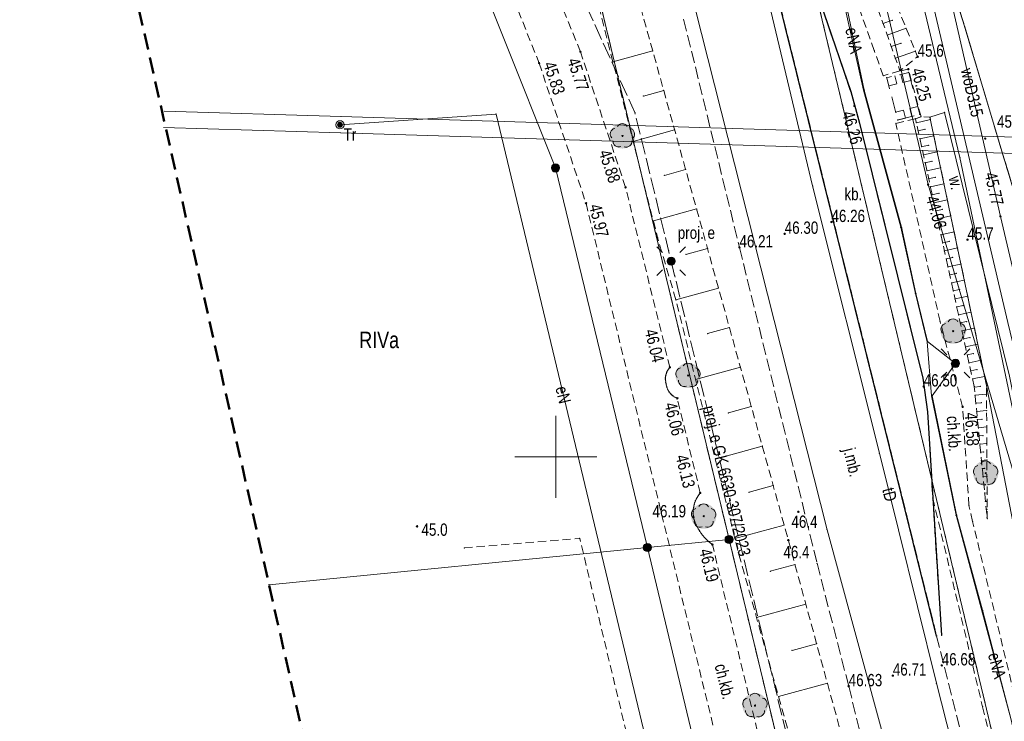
# Model space of a CAD drawing. Header units: metres. Extents: x 6439167 to 6439358, y 6043186 to 6043452.
# Tile 9 of 12: x 6439167 to 6439227, y 6043334 to 6043377. Entities that reach past the tile are written whole.
import ezdxf
from ezdxf.enums import TextEntityAlignment as Align

# ---------------------------------------------------------------- set-up
doc = ezdxf.new("R2010")
doc.units = ezdxf.units.M
for name, pattern in [('L_0_03', [1, 0.5, -0.5]), ('L_0_04', [1.5, 1, -0.5]), ('L_0_06', [2, 1.5, -0.5]), ('L_0_52', [1, 0.75, -0.25]), ('L_0_54', [1.25, 1, -0.25]), ('L_0_5A', [0.75, 0.5, -0.25]), ('L_0_AD', [0]), ('L_0_FE', [1.5, 1, -0.5])]:
    doc.linetypes.add(name, pattern=pattern)
doc.layers.get('0').update_dxf_attribs({"linetype": 'CONTINUOUS', "lineweight": 18})
for name, color, linetype, lineweight in [('202_Punkt_graniczny_stabilizowany_trwale', 7, 'CONTINUOUS', 18), ('203_Punkt_zalamania_granicy_dzialki_nie_stabilizowany', 7, 'CONTINUOUS', 18), ('219_Linia_granicy', 7, 'CONTINUOUS', 18), ('AAA___MAPA_OPIS', 7, 'CONTINUOUS', 18), ('chodnik', 7, 'CONTINUOUS', 18), ('chodnik_Atr17', 7, 'CONTINUOUS', 18), ('drzewo_lisciaste', 7, 'CONTINUOUS', 18), ('inny_obiekt_zagospodarowania_terenu', 7, 'CONTINUOUS', 18), ('jezdnia', 7, 'CONTINUOUS', 18), ('jezdnia_Atr17', 7, 'CONTINUOUS', 18), ('KR_ObiektKarto', 7, 'CONTINUOUS', 18), ('kraweznik', 7, 'CONTINUOUS', 18), ('latarnia', 7, 'CONTINUOUS', 18), ('latarnia___ob__projektowany', 7, 'CONTINUOUS', 18), ('latarnia___ob__projektowany_Atr17', 7, 'CONTINUOUS', 18), ('nOT_Budowle', 7, 'CONTINUOUS', 18), ('obszar_utwardzony', 7, 'CONTINUOUS', 18), ('obszar_utwardzony_Atr17', 7, 'CONTINUOUS', 18), ('pikieta_naturalna', 7, 'CONTINUOUS', 18), ('pikieta_naturalna_Atr2', 7, 'CONTINUOUS', 18), ('pikieta_sztuczna', 7, 'CONTINUOUS', 18), ('pikieta_sztuczna_Atr2', 7, 'CONTINUOUS', 18), ('przewod_elektroenergetyczny_podziemny', 7, 'CONTINUOUS', 18), ('przewod_elektroenergetyczny_podziemny___ob__projektowany', 7, 'CONTINUOUS', 18), ('przewod_elektroenergetyczny_podziemny___ob__projektowany_Atr1', 7, 'CONTINUOUS', 18), ('przewod_elektroenergetyczny_podziemny_Atr1', 7, 'CONTINUOUS', 18), ('przewod_telekomunikacyjny_podziemny_Atr1', 7, 'CONTINUOUS', 18), ('przewod_wodociagowy', 7, 'CONTINUOUS', 18), ('przewod_wodociagowy_Atr1', 7, 'CONTINUOUS', 18), ('row_przydrozny__poligon_', 7, 'CONTINUOUS', 18), ('row_przydrozny__poligon__Atr17', 7, 'CONTINUOUS', 18), ('rzedna', 7, 'CONTINUOUS', 18), ('rzedna_Atr2', 7, 'CONTINUOUS', 18), ('skarpa_nieumocniona', 7, 'CONTINUOUS', 18), ('slup_przewodow_napowietrznych', 7, 'CONTINUOUS', 18), ('Zakres', 7, 'L_0_04', 50)]:
    doc.layers.add(name, color=color, linetype=linetype, lineweight=lineweight)
for name, color, linetype, lineweight, true_color in [('210_Oznaczenie_uzytku', 7, 'CONTINUOUS', 18, 0x008000), ('217_Granica_konturu_klasyfikcyjnego', 7, 'L_0_06', 18, 0x008000), ('218_Granica_uzytku', 7, 'L_0_03', 18, 0x008000), ('nGES_UrzadzeniaSiecElektroenergetyczna_P', 1, 'CONTINUOUS', 18, 0xff0000), ('przewod_elektroenergetyczny_sredniego_napiecia', 1, 'L_0_AD', 18, 0xff0000), ('przewod_kanalizacyjny', 7, 'CONTINUOUS', 18, 0x803300), ('przewod_telekomunikacyjny_podziemny', 7, 'CONTINUOUS', 18, 0xff9100)]:
    doc.layers.add(name, color=color, linetype=linetype, lineweight=lineweight, true_color=true_color)
doc.styles.add('Arial CE', font='Arial CE.ttf')

# ---------------------------------------------------------------- blocks, each defined once
blk = doc.blocks.new('L_0_FE_1')
at = {"color": 0, "linetype": 'Continuous', "lineweight": 13, "flags": 128}
for points in [[(0, 0), (0, -1)], [(1, -1), (1, 0)], [(0, -1), (1, -1)]]:
    blk.add_lwpolyline(points, dxfattribs=at)
blk = doc.blocks.new('EGPG_S')
at = {"linetype": 'Continuous', "lineweight": 18}
blk.add_hatch(color=7, dxfattribs=at).paths.add_polyline_path([(0, -0.5, 1), (0, 0.5, 1)])
at = {"color": 0, "linetype": 'Continuous', "lineweight": 18}
blk.add_circle((0, 0), 0.5, dxfattribs=at)
blk = doc.blocks.new('OTZL')
at = {"linetype": 'Continuous', "lineweight": 13}
blk.add_hatch(color=7, dxfattribs=at).paths.add_polyline_path([(0, -1.54, 1), (0, 1.54, 1)])
at = {"linetype": 'Continuous', "lineweight": 18}
blk.add_hatch(color=0, dxfattribs=at).paths.add_polyline_path([(0, -0.07, 1), (0, 0.07, 1)])
at = {"color": 0, "linetype": 'Continuous', "lineweight": 18}
blk.add_circle((0, 0), 0.0721, dxfattribs=at)
for centre, radius, start, end in [((-0.02, 0.82), 0.68, 29.5388, 149.6209), ((-0.8, 0.24), 0.7, 101.6336, 222.6141), ((0.78, 0.24), 0.7, 318.5035, 78.3664), ((-0.46, -0.64), 0.7, 175.1009, 291.5014), ((0.46, -0.66), 0.7, 249.444, 4.8991)]:
    blk.add_arc(centre, radius, start, end, dxfattribs=at)
blk = doc.blocks.new('SUEO')
at = {"linetype": 'Continuous', "lineweight": 18}
blk.add_hatch(color=7, dxfattribs=at).paths.add_polyline_path([(0, -0.5, 1), (0, 0.5, 1)])
at = {"color": 0, "linetype": 'Continuous', "lineweight": 18, "flags": 128}
for points in [[(-1.06, 1.06), (-1.76, 1.76)], [(1.76, 1.76), (1.06, 1.06)], [(-1.74, -1.74), (-1.06, -1.06)], [(1.06, -1.06), (1.76, -1.76)]]:
    blk.add_lwpolyline(points, dxfattribs=at)
at = {"color": 0, "linetype": 'Continuous', "lineweight": 18}
blk.add_circle((0, 0), 0.5, dxfattribs=at)
blk = doc.blocks.new('SUET')
at = {"linetype": 'Continuous', "lineweight": 18}
blk.add_hatch(color=0, dxfattribs=at).paths.add_polyline_path([(0, -0.3, 1), (0, 0.3, 1)])
at = {"color": 0, "linetype": 'Continuous', "lineweight": 18}
blk.add_circle((0, 0), 0.3, dxfattribs=at)

msp = doc.modelspace()

# ---------------------------------------------------------------- hatches: boundary and pattern name
at = {"layer": 'pikieta_naturalna', "linetype": 'Continuous', "lineweight": 18}
for points in [[(6439222.05, 6043374.355, 1), (6439222.05, 6043374.445, 1)], [(6439226.17, 6043369.365, 1), (6439226.17, 6043369.455, 1)], [(6439225.09, 6043363.195, 1), (6439225.09, 6043363.285, 1)], [(6439214.78, 6043346.605, 1), (6439214.78, 6043346.695, 1)], [(6439191.54, 6043345.715, 1), (6439191.54, 6043345.805, 1)], [(6439214.17, 6043344.875, 1), (6439214.17, 6043344.965, 1)]]:
    msp.add_hatch(color=18, dxfattribs=at).paths.add_polyline_path(points)
at = {"layer": 'pikieta_sztuczna', "linetype": 'Continuous', "lineweight": 18}
for points in [[(6439201.5, 6043374.655, 1), (6439201.5, 6043374.745, 1)], [(6439198.98, 6043373.965, 1), (6439198.98, 6043374.055, 1)], [(6439221.49, 6043373.595, 1), (6439221.49, 6043373.685, 1)], [(6439218.2, 6043371.355, 1), (6439218.2, 6043371.445, 1)], [(6439204.25, 6043366.385, 1), (6439204.25, 6043366.475, 1)], [(6439201.84, 6043365.415, 1), (6439201.84, 6043365.505, 1)], [(6439216.8, 6043364.275, 1), (6439216.8, 6043364.365, 1)], [(6439213.95, 6043363.555, 1), (6439213.95, 6043363.645, 1)], [(6439211.19, 6043362.725, 1), (6439211.19, 6043362.815, 1)], [(6439206.95, 6043355.415, 1), (6439206.95, 6043355.505, 1)], [(6439222.42, 6043354.245, 1), (6439222.42, 6043354.335, 1)], [(6439207.4, 6043353.525, 1), (6439207.4, 6043353.615, 1)], [(6439224.79, 6043353.005, 1), (6439224.79, 6043353.095, 1)], [(6439208.8, 6043347.755, 1), (6439208.8, 6043347.845, 1)], [(6439208.38, 6043346.285, 1), (6439208.38, 6043346.375, 1)], [(6439209.54, 6043344.605, 1), (6439209.54, 6043344.695, 1)], [(6439223.52, 6043337.235, 1), (6439223.52, 6043337.325, 1)], [(6439220.54, 6043336.615, 1), (6439220.54, 6043336.705, 1)], [(6439217.85, 6043335.965, 1), (6439217.85, 6043336.055, 1)]]:
    msp.add_hatch(color=18, dxfattribs=at).paths.add_polyline_path(points)
at = {"layer": 'rzedna', "linetype": 'Continuous', "lineweight": 18}
for color, points in [(34, [(6439222.69, 6043366.555, 1), (6439222.69, 6043366.645, 1)]), (5, [(6439227.1, 6043364.615, 1), (6439227.1, 6043364.705, 1)])]:
    msp.add_hatch(color=color, dxfattribs=at).paths.add_polyline_path(points)

# ---------------------------------------------------------------- linework, layer by layer
for p in [(6439219.944, 6043376.428), (6439220.507, 6043376.628), (6439220.195, 6043375.721), (6439221.35, 6043376.132), (6439220.446, 6043375.015), (6439221.039, 6043375.225), (6439201.5, 6043374.7), (6439205.906, 6043374.751), (6439219.41, 6043374.77), (6439221.913, 6043374.74), (6439222.05, 6043374.4), (6439198.98, 6043374.01), (6439203.482, 6043374.08), (6439220.697, 6043374.308), (6439219.95, 6043373.24), (6439220.948, 6043373.601), (6439220.97, 6043373.54), (6439221.037, 6043373.633), (6439221.49, 6043373.64), (6439221.509, 6043373.438), (6439220.171, 6043373.118), (6439205.335, 6043371.999), (6439206.574, 6043372.342), (6439217.97, 6043372.28), (6439218.76, 6043372.36), (6439218.8, 6043372.37), (6439218.2, 6043371.4), (6439196.36, 6043370.9), (6439204.82, 6043370.99), (6439222.184, 6043370.891), (6439223.69, 6043371), (6439176.103, 6043370.586), (6439186.84, 6043370.25), (6439186.88, 6043370.25), (6439186.9, 6043370.25), (6439218.51, 6043370.35), (6439220.73, 6043370.33), (6439220.831, 6043370.535), (6439221.92, 6043370.62), (6439221.974, 6043370.376), (6439222.26, 6043370.74), (6439222.8, 6043370.71), (6439222.831, 6043370.564), (6439207.241, 6043369.933), (6439222.081, 6043369.887), (6439222.507, 6043369.981), (6439223.037, 6043369.585), (6439204.712, 6043369.232), (6439222.188, 6043369.399), (6439222.718, 6043369.003), (6439226.17, 6043369.41), (6439222.295, 6043368.911), (6439222.402, 6043368.422), (6439223.244, 6043368.607), (6439222.509, 6043367.934), (6439222.928, 6043368.026), (6439224.63, 6043368.26), (6439206.618, 6043367.166), (6439207.908, 6043367.524), (6439222.616, 6043367.445), (6439223.45, 6043367.628), (6439222.69, 6043366.6), (6439222.723, 6043366.957), (6439223.138, 6043367.048), (6439223.656, 6043366.65), (6439204.25, 6043366.43), (6439215.65, 6043366.52), (6439222.83, 6043366.469), (6439222.937, 6043365.98), (6439223.348, 6043366.07), (6439201.84, 6043365.46), (6439223.044, 6043365.492), (6439223.863, 6043365.671), (6439208.576, 6043365.114), (6439223.151, 6043365.003), (6439223.559, 6043365.093), (6439205.942, 6043364.385), (6439216.8, 6043364.32), (6439223.258, 6043364.515), (6439224.069, 6043364.693), (6439227.1, 6043364.66), (6439213.95, 6043363.6), (6439221.02, 6043364), (6439221.07, 6043364), (6439223.365, 6043364.027), (6439223.769, 6043364.115), (6439224.275, 6043363.714), (6439206.2, 6043363.37), (6439223.473, 6043363.538), (6439223.58, 6043363.05), (6439223.979, 6043363.137), (6439225.09, 6043363.24), (6439206.87, 6043362.58), (6439209.243, 6043362.705), (6439211.19, 6043362.77), (6439223.687, 6043362.561), (6439224.482, 6043362.736), (6439207.927, 6043362.34), (6439223.794, 6043362.073), (6439224.189, 6043362.16), (6439224.688, 6043361.757), (6439223.901, 6043361.585), (6439224.4, 6043361.182), (6439207.24, 6043361.06), (6439224.008, 6043361.096), (6439224.115, 6043360.608), (6439224.894, 6043360.779), (6439209.911, 6043360.296), (6439221.92, 6043359.96), (6439221.95, 6043359.97), (6439224.222, 6043360.119), (6439224.61, 6043360.204), (6439207.315, 6043359.577), (6439207.32, 6043359.56), (6439224.329, 6043359.631), (6439225.101, 6043359.8), (6439224.436, 6043359.143), (6439224.82, 6043359.227), (6439225.307, 6043358.822), (6439223.42, 6043358.25), (6439224.543, 6043358.654), (6439224.65, 6043358.166), (6439225.03, 6043358.249), (6439210.578, 6043357.887), (6439224.757, 6043357.677), (6439225.513, 6043357.843), (6439209.247, 6043357.518), (6439222.64, 6043357.02), (6439222.66, 6043357.03), (6439224.864, 6043357.189), (6439225.241, 6043357.271), (6439224.972, 6043356.701), (6439225.72, 6043356.865), (6439225.079, 6043356.212), (6439225.451, 6043356.294), (6439225.926, 6043355.886), (6439206.78, 6043355.21), (6439206.82, 6043355.28), (6439206.86, 6043355.34), (6439206.9, 6043355.4), (6439206.95, 6043355.46), (6439211.245, 6043355.477), (6439225.186, 6043355.724), (6439225.293, 6043355.235), (6439225.661, 6043355.316), (6439206.68, 6043354.85), (6439206.68, 6043354.78), (6439206.68, 6043354.7), (6439206.69, 6043354.93), (6439206.69, 6043354.63), (6439206.7, 6043354.55), (6439206.71, 6043355), (6439206.73, 6043355.07), (6439206.75, 6043355.14), (6439208.516, 6043354.721), (6439222.37, 6043354.8), (6439225.4, 6043354.747), (6439226.132, 6043354.908), (6439206.72, 6043354.48), (6439206.73, 6043354.39), (6439206.75, 6043354.3), (6439206.78, 6043354.21), (6439206.81, 6043354.12), (6439206.85, 6043354.04), (6439206.9, 6043353.96), (6439222.42, 6043354.29), (6439225.5, 6043354.29), (6439225.503, 6043354.258), (6439225.877, 6043354.295), (6439226.25, 6043354.35), (6439206.96, 6043353.89), (6439207.02, 6043353.82), (6439207.08, 6043353.76), (6439207.16, 6043353.7), (6439207.23, 6043353.65), (6439207.32, 6043353.61), (6439207.4, 6043353.57), (6439222.9, 6043353.72), (6439222.93, 6043353.73), (6439225.552, 6043353.76), (6439226.253, 6043353.829), (6439211.913, 6043353.068), (6439224.79, 6043353.05), (6439225.601, 6043353.263), (6439225.649, 6043352.765), (6439225.928, 6043353.295), (6439226.258, 6043352.825), (6439210.515, 6043352.681), (6439222.66, 6043352.74), (6439225.698, 6043352.267), (6439225.979, 6043352.295), (6439225.747, 6043351.77), (6439226.262, 6043351.82), (6439225.795, 6043351.272), (6439226.03, 6043351.295), (6439212.58, 6043350.659), (6439225.844, 6043350.775), (6439226.267, 6043350.816), (6439209.717, 6043349.866), (6439219.72, 6043350.22), (6439225.893, 6043350.277), (6439225.942, 6043349.779), (6439226.081, 6043350.295), (6439226.272, 6043349.812), (6439225.99, 6043349.282), (6439226.133, 6043349.296), (6439226.039, 6043348.784), (6439226.277, 6043348.807), (6439213.248, 6043348.249), (6439226.088, 6043348.287), (6439226.184, 6043348.296), (6439208.56, 6043347.42), (6439208.61, 6043347.52), (6439208.67, 6043347.62), (6439208.73, 6043347.71), (6439208.8, 6043347.8), (6439211.782, 6043347.844), (6439222.97, 6043347.49), (6439226.136, 6043347.789), (6439226.282, 6043347.803), (6439208.37, 6043346.78), (6439208.39, 6043346.89), (6439208.41, 6043347), (6439208.44, 6043347.11), (6439208.47, 6043347.22), (6439208.51, 6043347.32), (6439225.18, 6043347.04), (6439226.185, 6043347.291), (6439226.234, 6043346.794), (6439226.235, 6043347.296), (6439226.287, 6043346.799), (6439208.36, 6043346.55), (6439208.37, 6043346.67), (6439208.37, 6043346.44), (6439208.38, 6043346.33), (6439208.43, 6043346.18), (6439214.78, 6043346.65), (6439224.39, 6043346.44), (6439224.42, 6043346.46), (6439226.283, 6043346.296), (6439226.29, 6043346.22), (6439191.54, 6043345.76), (6439208.48, 6043346.03), (6439208.54, 6043345.88), (6439208.61, 6043345.74), (6439208.69, 6043345.59), (6439213.915, 6043345.84), (6439225.4, 6043346.06), (6439201.46, 6043345.02), (6439208.77, 6043345.46), (6439208.86, 6043345.33), (6439208.96, 6043345.2), (6439209.07, 6043345.08), (6439209.18, 6043344.96), (6439210.917, 6043345.01), (6439194.42, 6043344.45), (6439209.29, 6043344.85), (6439209.41, 6043344.75), (6439209.54, 6043344.65), (6439214.17, 6043344.92), (6439211.13, 6043344.15), (6439214.577, 6043343.429), (6439215.92, 6043343.51), (6439213.069, 6043343.018), (6439182.517, 6043342.201), (6439215.234, 6043341.017), (6439212.233, 6043340.199), (6439226.01, 6043340.64), (6439223.21, 6043339.07), (6439223.51, 6043339.12), (6439215.892, 6043338.606), (6439214.398, 6043338.198), (6439223.52, 6043337.28), (6439220.54, 6043336.66), (6439213.36, 6043335.95), (6439216.55, 6043336.194), (6439217.85, 6043336.01), (6439223.2, 6043336.19), (6439213.576, 6043335.383), (6439226.01, 6043334.76)]:
    msp.add_point(p)
at = {"layer": '202_Punkt_graniczny_stabilizowany_trwale'}
for p in [(6439199.98, 6043367.62), (6439210.56, 6043344.96), (6439205.58, 6043344.47)]:
    msp.add_point(p, dxfattribs=at)
at = {"layer": '203_Punkt_zalamania_granicy_dzialki_nie_stabilizowany'}
msp.add_point((6439216.53, 6043345.55), dxfattribs=at)
at = {"layer": '217_Granica_konturu_klasyfikcyjnego', "lineweight": 18, "flags": 128}
for points in [[(6439212.287, 6043418.444), (6439228.87, 6043363.01)], [(6439210.56, 6043344.96), (6439193.806, 6043414.752)], [(6439220.39, 6043304.03), (6439210.56, 6043344.96)]]:
    msp.add_lwpolyline(points, dxfattribs=at)
at = {"layer": '218_Granica_uzytku', "lineweight": 18, "flags": 128}
for points in [[(6439212.287, 6043418.444), (6439228.87, 6043363.01)], [(6439228.87, 6043363.01), (6439212.287, 6043418.444)], [(6439259.544, 6043194.923), (6439206.542, 6043417.297)], [(6439206.542, 6043417.297), (6439259.544, 6043194.923)], [(6439210.56, 6043344.96), (6439193.806, 6043414.752)], [(6439193.806, 6043414.752), (6439210.56, 6043344.96)], [(6439220.39, 6043304.03), (6439210.56, 6043344.96)], [(6439210.56, 6043344.96), (6439220.39, 6043304.03)]]:
    msp.add_lwpolyline(points, dxfattribs=at)
at = {"layer": '219_Linia_granicy', "linetype": 'Continuous', "lineweight": 18, "flags": 128}
for points in [[(6439228.87, 6043363.01), (6439212.287, 6043418.444)], [(6439206.542, 6043417.297), (6439259.544, 6043194.923)], [(6439216.53, 6043345.55), (6439198.789, 6043415.747)], [(6439210.56, 6043344.96), (6439193.806, 6043414.752)], [(6439187.06, 6043400), (6439199.98, 6043367.62)], [(6439199.98, 6043367.62), (6439205.58, 6043344.47)], [(6439227.43, 6043305.5), (6439216.53, 6043345.55)], [(6439210.56, 6043344.96), (6439205.58, 6043344.47)], [(6439220.39, 6043304.03), (6439210.56, 6043344.96)], [(6439182.517, 6043342.201), (6439205.58, 6043344.47)], [(6439205.58, 6043344.47), (6439215.53, 6043302.86)]]:
    msp.add_lwpolyline(points, dxfattribs=at)
at = {"layer": 'AAA___MAPA_OPIS', "linetype": 'Continuous', "lineweight": 18, "flags": 128}
for points in [[(6439200, 6043347.5), (6439200, 6043352.5)], [(6439197.5, 6043350), (6439202.5, 6043350)]]:
    msp.add_lwpolyline(points, dxfattribs=at)
at = {"layer": 'chodnik', "linetype": 'L_0_5A', "lineweight": 18, "flags": 128}
for points in [[(6439195.21, 6043383.49), (6439198.98, 6043374.01)], [(6439201.5, 6043374.7), (6439199.03, 6043380.76)], [(6439219.41, 6043374.77), (6439218.4, 6043377.6)], [(6439216.33, 6043377.08), (6439217.97, 6043372.28)], [(6439204.25, 6043366.43), (6439201.5, 6043374.7)], [(6439219.95, 6043373.24), (6439219.41, 6043374.77)], [(6439198.98, 6043374.01), (6439201.84, 6043365.46)], [(6439220.97, 6043373.54), (6439219.95, 6043373.24)], [(6439221.49, 6043373.64), (6439220.97, 6043373.54)], [(6439222.26, 6043370.74), (6439221.49, 6043373.64)], [(6439217.97, 6043372.28), (6439218.51, 6043370.35)], [(6439218.51, 6043370.35), (6439222.37, 6043354.8)], [(6439220.73, 6043370.33), (6439221.92, 6043370.62)], [(6439223.42, 6043358.25), (6439220.73, 6043370.33)], [(6439221.92, 6043370.62), (6439222.26, 6043370.74)], [(6439206.95, 6043355.46), (6439204.25, 6043366.43)], [(6439201.84, 6043365.46), (6439210.57, 6043329.54)], [(6439224.79, 6043353.05), (6439223.42, 6043358.25)], [(6439206.75, 6043355.14), (6439206.78, 6043355.21)], [(6439206.78, 6043355.21), (6439206.82, 6043355.28)], [(6439206.82, 6043355.28), (6439206.86, 6043355.34)], [(6439206.86, 6043355.34), (6439206.9, 6043355.4)], [(6439206.9, 6043355.4), (6439206.95, 6043355.46)], [(6439206.68, 6043354.85), (6439206.69, 6043354.93)], [(6439206.68, 6043354.78), (6439206.68, 6043354.85)], [(6439206.68, 6043354.7), (6439206.68, 6043354.78)], [(6439206.69, 6043354.63), (6439206.68, 6043354.7)], [(6439206.69, 6043354.93), (6439206.71, 6043355)], [(6439206.7, 6043354.55), (6439206.69, 6043354.63)], [(6439206.72, 6043354.48), (6439206.7, 6043354.55)], [(6439206.71, 6043355), (6439206.73, 6043355.07)], [(6439206.73, 6043355.07), (6439206.75, 6043355.14)], [(6439222.37, 6043354.8), (6439222.66, 6043352.74)], [(6439206.73, 6043354.39), (6439206.72, 6043354.48)], [(6439206.75, 6043354.3), (6439206.73, 6043354.39)], [(6439206.78, 6043354.21), (6439206.75, 6043354.3)], [(6439206.81, 6043354.12), (6439206.78, 6043354.21)], [(6439206.85, 6043354.04), (6439206.81, 6043354.12)], [(6439206.9, 6043353.96), (6439206.85, 6043354.04)], [(6439206.96, 6043353.89), (6439206.9, 6043353.96)], [(6439207.02, 6043353.82), (6439206.96, 6043353.89)], [(6439207.08, 6043353.76), (6439207.02, 6043353.82)], [(6439207.16, 6043353.7), (6439207.08, 6043353.76)], [(6439207.23, 6043353.65), (6439207.16, 6043353.7)], [(6439207.32, 6043353.61), (6439207.23, 6043353.65)], [(6439207.4, 6043353.57), (6439207.32, 6043353.61)], [(6439208.8, 6043347.8), (6439207.4, 6043353.57)], [(6439225.18, 6043347.04), (6439224.79, 6043353.05)], [(6439222.66, 6043352.74), (6439222.97, 6043347.49)], [(6439208.51, 6043347.32), (6439208.56, 6043347.42)], [(6439208.56, 6043347.42), (6439208.61, 6043347.52)], [(6439208.61, 6043347.52), (6439208.67, 6043347.62)], [(6439208.67, 6043347.62), (6439208.73, 6043347.71)], [(6439208.73, 6043347.71), (6439208.8, 6043347.8)], [(6439222.97, 6043347.49), (6439226.01, 6043334.76)], [(6439208.37, 6043346.78), (6439208.39, 6043346.89)], [(6439208.37, 6043346.67), (6439208.37, 6043346.78)], [(6439208.39, 6043346.89), (6439208.41, 6043347)], [(6439208.41, 6043347), (6439208.44, 6043347.11)], [(6439208.44, 6043347.11), (6439208.47, 6043347.22)], [(6439208.47, 6043347.22), (6439208.51, 6043347.32)], [(6439225.4, 6043346.06), (6439225.18, 6043347.04)], [(6439208.36, 6043346.55), (6439208.37, 6043346.67)], [(6439208.37, 6043346.44), (6439208.36, 6043346.55)], [(6439208.38, 6043346.33), (6439208.37, 6043346.44)], [(6439208.43, 6043346.18), (6439208.38, 6043346.33)], [(6439208.48, 6043346.03), (6439208.43, 6043346.18)], [(6439208.54, 6043345.88), (6439208.48, 6043346.03)], [(6439208.61, 6043345.74), (6439208.54, 6043345.88)], [(6439208.69, 6043345.59), (6439208.61, 6043345.74)], [(6439208.77, 6043345.46), (6439208.69, 6043345.59)], [(6439229.69, 6043328.24), (6439225.4, 6043346.06)], [(6439208.86, 6043345.33), (6439208.77, 6043345.46)], [(6439208.96, 6043345.2), (6439208.86, 6043345.33)], [(6439209.07, 6043345.08), (6439208.96, 6043345.2)], [(6439209.18, 6043344.96), (6439209.07, 6043345.08)], [(6439209.29, 6043344.85), (6439209.18, 6043344.96)], [(6439209.41, 6043344.75), (6439209.29, 6043344.85)], [(6439209.54, 6043344.65), (6439209.41, 6043344.75)], [(6439214.56, 6043323.81), (6439209.54, 6043344.65)], [(6439226.01, 6043334.76), (6439227.92, 6043327.08)]]:
    msp.add_lwpolyline(points, dxfattribs=at)
at = {"layer": 'drzewo_lisciaste', "color": 94, "true_color": 0x009900}
for p in [(6439204.06, 6043369.57), (6439224.22, 6043357.66), (6439208.06, 6043354.96), (6439226.2, 6043349), (6439209.01, 6043346.38), (6439212.14, 6043334.83)]:
    msp.add_point(p, dxfattribs=at)
at = {"layer": 'inny_obiekt_zagospodarowania_terenu', "linetype": 'L_0_5A', "lineweight": 18, "flags": 128}
msp.add_lwpolyline([(6439194.42, 6043344.45), (6439201.46, 6043345.02), (6439209.7, 6043310.64)], dxfattribs=at)
at = {"layer": 'jezdnia', "linetype": 'L_0_52', "lineweight": 18, "flags": 128}
for points in [[(6439223.21, 6043339.07), (6439210.44, 6043390.52)], [(6439207.79, 6043376.69), (6439211.19, 6043362.77)], [(6439211.19, 6043362.77), (6439215.92, 6043343.51)], [(6439215.92, 6043343.51), (6439217.85, 6043336.01)], [(6439226.31, 6043326.74), (6439223.21, 6043339.07)], [(6439217.85, 6043336.01), (6439220.62, 6043324.85)]]:
    msp.add_lwpolyline(points, dxfattribs=at)
at = {"layer": 'KR_ObiektKarto', "linetype": 'Continuous', "lineweight": 18, "flags": 128}
for points in [[(6439219.944, 6043376.428), (6439220.507, 6043376.628)], [(6439220.195, 6043375.721), (6439221.35, 6043376.132)], [(6439220.446, 6043375.015), (6439221.039, 6043375.225)], [(6439205.906, 6043374.751), (6439203.482, 6043374.08)], [(6439220.697, 6043374.308), (6439221.913, 6043374.74)], [(6439220.948, 6043373.601), (6439221.037, 6043373.633)], [(6439206.574, 6043372.342), (6439205.335, 6043371.999)], [(6439221.974, 6043370.376), (6439222.831, 6043370.564)], [(6439207.241, 6043369.933), (6439204.712, 6043369.232)], [(6439222.081, 6043369.887), (6439222.507, 6043369.981)], [(6439222.188, 6043369.399), (6439223.037, 6043369.585)], [(6439222.295, 6043368.911), (6439222.718, 6043369.003)], [(6439222.402, 6043368.422), (6439223.244, 6043368.607)], [(6439222.509, 6043367.934), (6439222.928, 6043368.026)], [(6439207.908, 6043367.524), (6439206.618, 6043367.166)], [(6439222.616, 6043367.445), (6439223.45, 6043367.628)], [(6439222.723, 6043366.957), (6439223.138, 6043367.048)], [(6439222.83, 6043366.469), (6439223.656, 6043366.65)], [(6439222.937, 6043365.98), (6439223.348, 6043366.07)], [(6439223.044, 6043365.492), (6439223.863, 6043365.671)], [(6439208.576, 6043365.114), (6439205.942, 6043364.385)], [(6439223.151, 6043365.003), (6439223.559, 6043365.093)], [(6439223.258, 6043364.515), (6439224.069, 6043364.693)], [(6439223.365, 6043364.027), (6439223.769, 6043364.115)], [(6439223.473, 6043363.538), (6439224.275, 6043363.714)], [(6439223.58, 6043363.05), (6439223.979, 6043363.137)], [(6439209.243, 6043362.705), (6439207.927, 6043362.34)], [(6439223.687, 6043362.561), (6439224.482, 6043362.736)], [(6439223.794, 6043362.073), (6439224.189, 6043362.16)], [(6439223.901, 6043361.585), (6439224.688, 6043361.757)], [(6439224.008, 6043361.096), (6439224.4, 6043361.182)], [(6439224.115, 6043360.608), (6439224.894, 6043360.779)], [(6439209.911, 6043360.296), (6439207.315, 6043359.577)], [(6439224.222, 6043360.119), (6439224.61, 6043360.204)], [(6439224.329, 6043359.631), (6439225.101, 6043359.8)], [(6439224.436, 6043359.143), (6439224.82, 6043359.227)], [(6439224.543, 6043358.654), (6439225.307, 6043358.822)], [(6439224.65, 6043358.166), (6439225.03, 6043358.249)], [(6439210.578, 6043357.887), (6439209.247, 6043357.518)], [(6439224.757, 6043357.677), (6439225.513, 6043357.843)], [(6439224.864, 6043357.189), (6439225.241, 6043357.271)], [(6439224.972, 6043356.701), (6439225.72, 6043356.865)], [(6439225.079, 6043356.212), (6439225.451, 6043356.294)], [(6439225.186, 6043355.724), (6439225.926, 6043355.886)], [(6439211.245, 6043355.477), (6439208.516, 6043354.721)], [(6439225.293, 6043355.235), (6439225.661, 6043355.316)], [(6439225.4, 6043354.747), (6439226.132, 6043354.908)], [(6439225.503, 6043354.258), (6439225.877, 6043354.295)], [(6439225.552, 6043353.76), (6439226.253, 6043353.829)], [(6439211.913, 6043353.068), (6439210.515, 6043352.681)], [(6439225.601, 6043353.263), (6439225.928, 6043353.295)], [(6439225.649, 6043352.765), (6439226.258, 6043352.825)], [(6439225.698, 6043352.267), (6439225.979, 6043352.295)], [(6439225.747, 6043351.77), (6439226.262, 6043351.82)], [(6439225.795, 6043351.272), (6439226.03, 6043351.295)], [(6439212.58, 6043350.659), (6439209.717, 6043349.866)], [(6439225.844, 6043350.775), (6439226.267, 6043350.816)], [(6439225.893, 6043350.277), (6439226.081, 6043350.295)], [(6439225.942, 6043349.779), (6439226.272, 6043349.812)], [(6439225.99, 6043349.282), (6439226.133, 6043349.296)], [(6439226.039, 6043348.784), (6439226.277, 6043348.807)], [(6439213.248, 6043348.249), (6439211.782, 6043347.844)], [(6439226.088, 6043348.287), (6439226.184, 6043348.296)], [(6439226.136, 6043347.789), (6439226.282, 6043347.803)], [(6439226.185, 6043347.291), (6439226.235, 6043347.296)], [(6439226.234, 6043346.794), (6439226.287, 6043346.799)], [(6439213.915, 6043345.84), (6439210.917, 6043345.01)], [(6439214.577, 6043343.429), (6439213.069, 6043343.018)], [(6439215.234, 6043341.017), (6439212.233, 6043340.199)], [(6439215.892, 6043338.606), (6439214.398, 6043338.198)], [(6439216.55, 6043336.194), (6439213.576, 6043335.383)]]:
    msp.add_lwpolyline(points, dxfattribs=at)
at = {"layer": 'kraweznik', "linetype": 'Continuous', "lineweight": 25, "flags": 128}
msp.add_lwpolyline([(6439223.21, 6043339.07), (6439210.44, 6043390.52), (6439210.76, 6043389.82), (6439211.18, 6043388.94), (6439214.12, 6043382.56), (6439215.64, 6043378.85), (6439216.33, 6043377.08), (6439217.97, 6043372.28), (6439218.51, 6043370.35), (6439222.37, 6043354.8), (6439222.66, 6043352.74), (6439222.97, 6043347.49), (6439223.51, 6043339.12)], dxfattribs=at)
at = {"layer": 'latarnia'}
msp.add_point((6439224.36, 6043355.7), dxfattribs=at)
at = {"layer": 'latarnia___ob__projektowany'}
msp.add_point((6439207.03, 6043361.93), dxfattribs=at)
at = {"layer": 'nGES_UrzadzeniaSiecElektroenergetyczna_P'}
msp.add_point((6439186.84, 6043370.25), dxfattribs=at)
at = {"layer": 'nOT_Budowle', "linetype": 'L_0_FE', "lineweight": 18, "flags": 128}
msp.add_lwpolyline([(6439221.509, 6043373.438), (6439222.184, 6043370.891), (6439220.831, 6043370.535), (6439220.171, 6043373.118)], close=True, dxfattribs=at)
at = {"layer": 'obszar_utwardzony', "linetype": 'L_0_52', "lineweight": 18, "flags": 128}
msp.add_lwpolyline([(6439214.12, 6043382.56), (6439215.64, 6043378.85), (6439216.33, 6043377.08), (6439217.97, 6043372.28), (6439218.51, 6043370.35), (6439222.37, 6043354.8), (6439222.66, 6043352.74), (6439222.97, 6043347.49), (6439223.51, 6043339.12), (6439223.21, 6043339.07), (6439210.44, 6043390.52)], close=True, dxfattribs=at)
at = {"layer": 'pikieta_naturalna', "linetype": 'Continuous', "lineweight": 18}
for centre in [(6439222.05, 6043374.4), (6439226.17, 6043369.41), (6439225.09, 6043363.24), (6439214.78, 6043346.65), (6439191.54, 6043345.76), (6439214.17, 6043344.92)]:
    msp.add_circle(centre, 0.045, dxfattribs=at)
at = {"layer": 'pikieta_sztuczna', "linetype": 'Continuous', "lineweight": 18}
for centre in [(6439201.5, 6043374.7), (6439198.98, 6043374.01), (6439221.49, 6043373.64), (6439218.2, 6043371.4), (6439204.25, 6043366.43), (6439201.84, 6043365.46), (6439216.8, 6043364.32), (6439213.95, 6043363.6), (6439211.19, 6043362.77), (6439206.95, 6043355.46), (6439222.42, 6043354.29), (6439207.4, 6043353.57), (6439224.79, 6043353.05), (6439208.8, 6043347.8), (6439208.38, 6043346.33), (6439209.54, 6043344.65), (6439223.52, 6043337.28), (6439220.54, 6043336.66), (6439217.85, 6043336.01)]:
    msp.add_circle(centre, 0.045, dxfattribs=at)
at = {"layer": 'przewod_elektroenergetyczny_podziemny', "color": 1, "linetype": 'Continuous', "lineweight": 18, "true_color": 0xff0000, "flags": 128}
for points in [[(6439216.52, 6043384.63), (6439216.25, 6043384.17), (6439217.59, 6043378.11), (6439218.8, 6043372.37), (6439221.07, 6043364), (6439221.95, 6043359.97), (6439222.66, 6043357.03), (6439224.36, 6043355.7), (6439222.93, 6043353.73), (6439224.42, 6043346.46), (6439226.01, 6043340.64), (6439227.75, 6043333.96), (6439229.33, 6043327.02)], [(6439222.5, 6043258.71), (6439212.65, 6043300.53), (6439205.68, 6043331.93), (6439196.36, 6043370.9), (6439186.84, 6043370.25)]]:
    msp.add_lwpolyline(points, dxfattribs=at)
at = {"layer": 'przewod_elektroenergetyczny_podziemny___ob__projektowany', "color": 1, "linetype": 'L_0_54', "lineweight": 18, "true_color": 0xff0000, "flags": 128}
msp.add_lwpolyline([(6439191.91, 6043401.79), (6439200.98, 6043379.4), (6439204.82, 6043370.99), (6439206.87, 6043362.58), (6439207.03, 6043361.93)], dxfattribs=at)
at = {"layer": 'przewod_elektroenergetyczny_podziemny___ob__projektowany', "color": 1, "linetype": 'L_0_54', "lineweight": 13, "true_color": 0xff0000, "flags": 128}
msp.add_lwpolyline([(6439207.03, 6043361.93), (6439207.24, 6043361.06), (6439213.36, 6043335.95), (6439214.03, 6043333.16), (6439214.13, 6043332.8)], dxfattribs=at)
at = {"layer": 'przewod_elektroenergetyczny_sredniego_napiecia', "lineweight": 18}
for p, q in [((6439186.916, 6043370.75), (6439176.119, 6043371.086)), ((6439251.531, 6043368.785), (6439186.895, 6043370.75)), ((6439186.884, 6043369.75), (6439176.088, 6043370.086)), ((6439251.501, 6043367.786), (6439186.865, 6043369.75))]:
    msp.add_line(p, q, dxfattribs=at)
at = {"layer": 'przewod_kanalizacyjny', "linetype": 'Continuous', "lineweight": 18, "flags": 128}
msp.add_lwpolyline([(6439236.59, 6043319.52), (6439236.58, 6043319.59), (6439236.52, 6043319.87), (6439222.69, 6043366.6), (6439212.82, 6043408.51), (6439211.68, 6043414.4), (6439210.52, 6043416.44), (6439209.962, 6043417.98)], dxfattribs=at)
at = {"layer": 'przewod_telekomunikacyjny_podziemny', "linetype": 'Continuous', "lineweight": 18, "flags": 128}
for points in [[(6439211.292, 6043418.246), (6439214.92, 6043407.25), (6439219.28, 6043390.58), (6439224.63, 6043368.26), (6439229.24, 6043346.26), (6439231.22, 6043330.78), (6439234.97, 6043317.05), (6439240.68, 6043296.41), (6439247.91, 6043270.22), (6439250.58, 6043258.93), (6439253.14, 6043251.73), (6439255.17, 6043242.89), (6439262.35, 6043220.09), (6439264.51, 6043213.94), (6439268.761, 6043196.843)], [(6439213.482, 6043418.683), (6439215.35, 6043412.19), (6439221.86, 6043382.42), (6439227.55, 6043358.19), (6439232.81, 6043336.38), (6439234.95, 6043326.67), (6439236.48, 6043322.05), (6439236.01, 6043319.67), (6439239.52, 6043315.57), (6439240.94, 6043310.98), (6439242.83, 6043302.04), (6439243.73, 6043298.08), (6439243.63, 6043295.37), (6439244.34, 6043293.56)], [(6439206.931, 6043417.374), (6439212.62, 6043394.26), (6439215.68, 6043385.16), (6439216.13, 6043384.06), (6439218.76, 6043372.36), (6439221.02, 6043364), (6439221.92, 6043359.96), (6439222.64, 6043357.02), (6439222.9, 6043353.72), (6439224.39, 6043346.44), (6439227.75, 6043333.96), (6439229.31, 6043327.01)], [(6439203.32, 6043416.653), (6439208.14, 6043397.17), (6439210.49, 6043388.23), (6439215.65, 6043366.52), (6439219.72, 6043350.22), (6439223.2, 6043336.19), (6439225.7, 6043326.36)]]:
    msp.add_lwpolyline(points, dxfattribs=at)
at = {"layer": 'przewod_wodociagowy', "color": 5, "linetype": 'Continuous', "lineweight": 18, "true_color": 0x0000ff, "flags": 128}
msp.add_lwpolyline([(6439242.95, 6043297.43), (6439241.17, 6043306.12), (6439237.97, 6043318.59), (6439234.88, 6043331.58), (6439227.1, 6043364.66), (6439221.95, 6043387.24), (6439217.51, 6043407.36), (6439215.27, 6043416.61), (6439214.733, 6043418.933)], dxfattribs=at)
at = {"layer": 'row_przydrozny__poligon_', "linetype": 'Continuous', "lineweight": 18, "flags": 128}
msp.add_lwpolyline([(6439226.25, 6043354.35), (6439222.8, 6043370.71), (6439223.69, 6043371), (6439227.65, 6043354.92), (6439233.19, 6043327.39), (6439231.53, 6043327.01)], close=True, dxfattribs=at)
at = {"layer": 'rzedna', "color": 34, "linetype": 'Continuous', "lineweight": 18, "true_color": 0x994c00}
msp.add_circle((6439222.69, 6043366.6), 0.045, dxfattribs=at)
at = {"layer": 'rzedna', "color": 5, "linetype": 'Continuous', "lineweight": 18, "true_color": 0x0000ff}
msp.add_circle((6439227.1, 6043364.66), 0.045, dxfattribs=at)
at = {"layer": 'skarpa_nieumocniona', "linetype": 'L_0_5A', "lineweight": 18, "flags": 128}
for points in [[(6439216.85, 6043385.14), (6439214.11, 6043389.77), (6439217.54, 6043385.56), (6439222.05, 6043374.4), (6439220.97, 6043373.54)], [(6439200.51, 6043385.79), (6439199.36, 6043388.48), (6439201.41, 6043388.98), (6439202.61, 6043386.65), (6439214.17, 6043344.92), (6439219.51, 6043325.34), (6439219.57, 6043325.04), (6439216.7, 6043324.33), (6439216.27, 6043325.73), (6439211.13, 6043344.15), (6439207.32, 6043359.56), (6439206.2, 6043363.37)], [(6439225.5, 6043354.29), (6439221.92, 6043370.62), (6439222.26, 6043370.74), (6439222.8, 6043370.71), (6439226.25, 6043354.35), (6439226.29, 6043346.22)]]:
    msp.add_lwpolyline(points, close=True, dxfattribs=at)
at = {"layer": 'slup_przewodow_napowietrznych', "linetype": 'Continuous', "lineweight": 13}
msp.add_circle((6439186.84, 6043370.25), 0.25, dxfattribs=at)
at = {"layer": 'Zakres', "lineweight": 50, "flags": 128}
msp.add_lwpolyline([(6439167.32, 6043409.46), (6439237.59, 6043423.5), (6439256.64, 6043347.97), (6439351.43, 6043307.74), (6439326.14, 6043247.45), (6439277.59, 6043265.79), (6439292.27, 6043201.74), (6439217.76, 6043186.22)], close=True, dxfattribs=at)

# ---------------------------------------------------------------- block references
at = {"layer": '202_Punkt_graniczny_stabilizowany_trwale', "color": 18, "linetype": 'Continuous', "xscale": 0.5, "yscale": 0.5, "zscale": 0.5}
for p in [(6439199.98, 6043367.62), (6439210.56, 6043344.96), (6439205.58, 6043344.47)]:
    msp.add_blockref('EGPG_S', p, dxfattribs=at)
at = {"layer": 'drzewo_lisciaste', "color": 94, "linetype": 'Continuous', "xscale": 0.5, "yscale": 0.5, "zscale": 0.5}
for p in [(6439204.06, 6043369.57), (6439224.22, 6043357.66), (6439208.06, 6043354.96), (6439226.2, 6043349), (6439209.01, 6043346.38), (6439212.14, 6043334.83)]:
    msp.add_blockref('OTZL', p, dxfattribs=at)
at = {"layer": 'latarnia', "color": 18, "linetype": 'Continuous', "xscale": 0.5, "yscale": 0.5, "zscale": 0.5}
msp.add_blockref('SUEO', (6439224.36, 6043355.7), dxfattribs=at)
at = {"layer": 'latarnia___ob__projektowany', "color": 18, "linetype": 'Continuous', "xscale": 0.5, "yscale": 0.5, "zscale": 0.5}
msp.add_blockref('SUEO', (6439207.03, 6043361.93), dxfattribs=at)
at = {"layer": 'nGES_UrzadzeniaSiecElektroenergetyczna_P', "linetype": 'Continuous', "xscale": 0.5, "yscale": 0.5, "zscale": 0.5}
msp.add_blockref('SUET', (6439186.84, 6043370.25), dxfattribs=at)
at = {"layer": 'nOT_Budowle', "linetype": 'Continuous', "xscale": 0.5, "yscale": 0.5, "zscale": 0.5}
for p, rotation in [((6439220.171, 6043373.118), 13.45), ((6439221.509, 6043373.438), 284.84), ((6439222.184, 6043370.891), 194.74), ((6439220.831, 6043370.535), 104.33)]:
    msp.add_blockref('L_0_FE_1', p, dxfattribs=dict(at, rotation=rotation))

# ---------------------------------------------------------------- texts
at = {"layer": '210_Oznaczenie_uzytku', "style": 'Arial CE', "width": 0.78}
msp.add_text('RIVa', height=1, dxfattribs=at).set_placement((6439188.02, 6043357.63), align=Align.TOP_LEFT)
at = {"layer": 'chodnik_Atr17', "color": 18, "style": 'Arial CE', "width": 0.78}
for rotation, p in [(273.7, (6439224.568, 6043352.519)), (283.7, (6439210.397, 6043337.451))]:
    msp.add_text('ch.kb.', height=0.75, rotation=rotation, dxfattribs=at).set_placement(p, align=Align.TOP_LEFT)
at = {"layer": 'jezdnia_Atr17', "color": 18, "style": 'Arial CE', "width": 0.78}
msp.add_text('j.mb.', height=0.75, rotation=284, dxfattribs=at).set_placement((6439218.228, 6043350.621), align=Align.TOP_LEFT)
at = {"layer": 'latarnia___ob__projektowany_Atr17', "color": 18, "style": 'Arial CE', "width": 0.78}
msp.add_text('proj. e', height=0.75, dxfattribs=at).set_placement((6439207.43, 6043364.04), align=Align.TOP_LEFT)
at = {"layer": 'nGES_UrzadzeniaSiecElektroenergetyczna_P', "style": 'Arial CE', "width": 0.78}
msp.add_text('Tr', height=0.75, rotation=-360, dxfattribs=at).set_placement((6439187.065, 6043370.025), align=Align.TOP_LEFT)
at = {"layer": 'obszar_utwardzony_Atr17', "color": 18, "style": 'Arial CE', "width": 0.78}
msp.add_text('kb.', height=0.75, dxfattribs=at).set_placement((6439217.59, 6043366.4), align=Align.TOP_LEFT)
at = {"layer": 'pikieta_naturalna_Atr2', "color": 18, "style": 'Arial CE', "width": 0.78}
for s, p in [('45.6', (6439222.05, 6043375.15)), ('45.8', (6439226.89, 6043370.82)), ('45.7', (6439225.09, 6043363.99)), ('46.4', (6439214.36, 6043346.42)), ('45.0', (6439191.81, 6043345.935)), ('46.4', (6439213.87, 6043344.57))]:
    msp.add_text(s, height=0.75, dxfattribs=at).set_placement(p, align=Align.TOP_LEFT)
at = {"layer": 'pikieta_sztuczna_Atr2', "color": 18, "style": 'Arial CE', "width": 0.78}
for s, rotation, p in [('45.83', -71.5, (6439199.941, 6043374.188)), ('45.77', 288.4, (6439201.4, 6043374.41)), ('46.25', 284.9, (6439222.375, 6043373.792)), ('46.26', 285.6, (6439218.162, 6043371.162)), ('45.88', -71.6, (6439203.316, 6043368.808)), ('45.97', 283.7, (6439202.749, 6043365.487)), ('46.04', 283.8, (6439206.136, 6043357.861)), ('46.06', 283.6, (6439207.34, 6043353.39)), ('46.58', 273.7, (6439225.668, 6043352.729)), ('46.13', 283.6, (6439208.024, 6043350.202)), ('46.19', 283.7, (6439209.46, 6043344.47))]:
    msp.add_text(s, height=0.75, rotation=rotation, dxfattribs=at).set_placement(p, align=Align.TOP_LEFT)
for s, p in [('46.26', (6439216.8, 6043365.07)), ('46.30', (6439213.95, 6043364.35)), ('46.21', (6439211.19, 6043363.52)), ('46.50', (6439222.42, 6043355.04)), ('46.19', (6439205.89, 6043347.06)), ('46.68', (6439223.52, 6043338.03)), ('46.71', (6439220.54, 6043337.41)), ('46.63', (6439217.85, 6043336.76))]:
    msp.add_text(s, height=0.75, dxfattribs=at).set_placement(p, align=Align.TOP_LEFT)
at = {"layer": 'przewod_elektroenergetyczny_podziemny___ob__projektowany_Atr1', "color": 1, "style": 'Arial CE', "width": 0.78}
msp.add_text('proj. e GK.6630-307/2023', height=0.75, rotation=283.7, dxfattribs=at).set_placement((6439209.67, 6043353.2), align=Align.TOP_LEFT)
at = {"layer": 'przewod_elektroenergetyczny_podziemny_Atr1', "color": 1, "style": 'Arial CE', "width": 0.78}
for s, rotation, p in [('eNA', -78.1, (6439218.367, 6043376.247)), ('eN', 283.6, (6439200.694, 6043354.378)), ('eNA', -75.4, (6439227.053, 6043338.135))]:
    msp.add_text(s, height=0.75, rotation=rotation, dxfattribs=at).set_placement(p, align=Align.TOP_LEFT)
at = {"layer": 'przewod_telekomunikacyjny_podziemny_Atr1', "color": 30, "style": 'Arial CE', "width": 0.78}
msp.add_text('tD', height=0.75, rotation=283.9, dxfattribs=at).set_placement((6439220.614, 6043348.19), align=Align.TOP_LEFT)
at = {"layer": 'przewod_wodociagowy_Atr1', "color": 5, "style": 'Arial CE', "width": 0.78}
msp.add_text('woD315', height=0.75, rotation=282.8, dxfattribs=at).set_placement((6439225.406, 6043373.763), align=Align.TOP_LEFT)
at = {"layer": 'row_przydrozny__poligon__Atr17', "color": 18, "style": 'Arial CE', "width": 0.78}
msp.add_text('w.', height=0.75, rotation=281.9, dxfattribs=at).set_placement((6439224.664, 6043367.185), align=Align.TOP_LEFT)
at = {"layer": 'rzedna_Atr2', "color": 18, "style": 'Arial CE', "width": 0.78}
for s, rotation, p in [('45.77', 282.8, (6439226.856, 6043367.423)), ('44.06', 286.5, (6439223.26, 6043366.006))]:
    msp.add_text(s, height=0.75, rotation=rotation, dxfattribs=at).set_placement(p, align=Align.TOP_LEFT)

doc.saveas('drawing.dxf')
